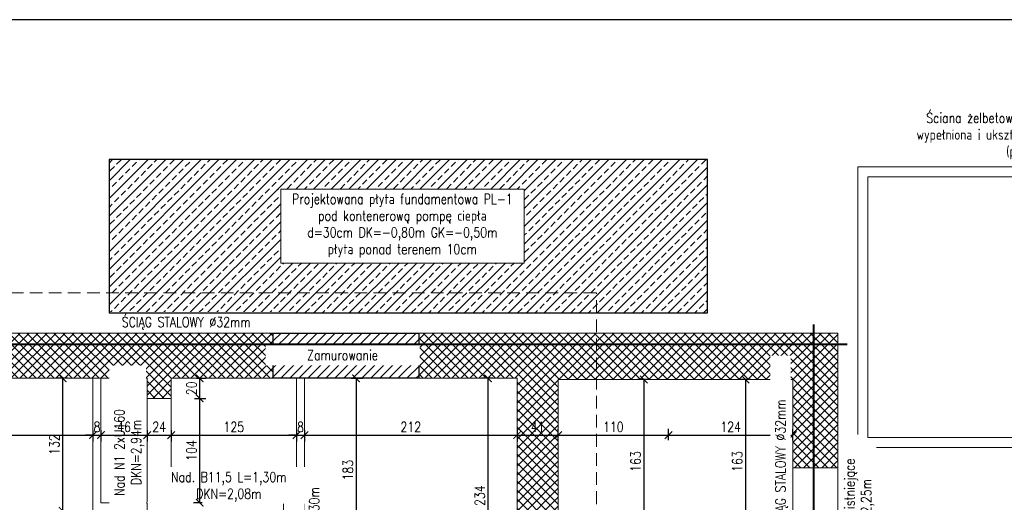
# Model space of a CAD drawing. Header units: millimetres. Extents: x 11984 to 50512, y -26688 to 13952.
# Tile 68 of 85: x 25644 to 26626, y 11200 to 11681. Entities that reach past the tile are written whole.
import ezdxf

# ---------------------------------------------------------------- set-up
doc = ezdxf.new("R2010")
doc.units = ezdxf.units.MM
doc.header["$MEASUREMENT"] = 0
doc.linetypes.add('HIDDEN', pattern=[9.525, 6.35, -3.175])
doc.layers.add('e-cad_opisy', color=7, linetype='Continuous')
doc.layers.add('e-cad_wypelnienia', color=254, linetype='Continuous')
for name, color, linetype, lineweight in [('e-cad_wymiary', 5, 'Continuous', 9), ('k-kreskowanie', 252, 'Continuous', 9), ('k-sciany', 4, 'Continuous', 30), ('k-widok', 1, 'Continuous', 20), ('k-wyburzenia', 215, 'PNEUMATIC2', 9), ('k-ściany działowe', 2, 'Continuous', 20), ('k-ściany istniejące', 190, 'Continuous', 18)]:
    doc.layers.add(name, color=color, linetype=linetype, lineweight=lineweight)
doc.styles.add('e-cad_1', font='simplex.shx', dxfattribs={"width": 0.8})
doc.linetypes.add('PNEUMATIC2', pattern='A,0.5,-0.25,["//",Standard,S=0.2,R=0,X=-0.1,Y=-0.1],-0.25', length=1)
doc.dimstyles.new('e-cad_1_50_[cm]', dxfattribs={"dimscale": 5, "dimtxt": 2, "dimasz": 1.5, "dimexe": 1.25, "dimexo": 0.625, "dimtad": 1, "dimdec": 0, "dimrnd": 0.1, "dimdsep": 46, "dimtxsty": 'e-cad_1', "dimblk": 'ARCHTICK', "dimcen": 1.5, "dimclrd": 256, "dimclre": 256, "dimclrt": 7, "dimadec": 0, "dimazin": 0, "dimtfac": 1, "dimtdec": 0, "dimtix": 1, "dimtmove": 0, "dimatfit": 0, "dimfxl": 0, "dimarcsym": 0})

# ---------------------------------------------------------------- blocks, each defined once
blk = doc.blocks.new('_ArchTick')
at = {"color": 0, "linetype": 'ByBlock', "const_width": 0.15}
blk.add_lwpolyline([(-0.5, -0.5), (0.5, 0.5)], dxfattribs=at)
blk = doc.blocks.new('*D365')
at = {"layer": 'Defpoints', "color": 0}
for p in [(25468.3, 11279.91), (25717.3, 11274.66), (25717.3, 11266.92)]:
    blk.add_point(p, dxfattribs=at)
at = {"layer": 'e-cad_wymiary', "lineweight": -2}
for p, q in [((25468.3, 11271.92), (25468.3, 11260.67)), ((25468.3, 11266.92), (25717.3, 11266.92)), ((25717.3, 11271.54), (25717.3, 11260.67))]:
    blk.add_line(p, q, dxfattribs=at)
at = {"layer": 'e-cad_wymiary', "lineweight": -2, "xscale": 7.5, "yscale": 7.5, "zscale": 7.5, "rotation": 180}
blk.add_blockref('_ArchTick', (25468.3, 11266.92), dxfattribs=at)
at = {"layer": 'e-cad_wymiary', "lineweight": -2, "xscale": 7.5, "yscale": 7.5, "zscale": 7.5}
blk.add_blockref('_ArchTick', (25717.3, 11266.92), dxfattribs=at)
at = {"layer": 'e-cad_wymiary', "color": 7, "insert": (25592.8, 11275.04), "char_height": 10, "attachment_point": 5, "style": 'e-cad_1'}
blk.add_mtext('249', dxfattribs=at)
blk = doc.blocks.new('*D366')
at = {"layer": 'Defpoints', "color": 0}
for p in [(25725.3, 11305.72), (25717.3, 11274.66), (25725.3, 11266.92)]:
    blk.add_point(p, dxfattribs=at)
at = {"layer": 'e-cad_wymiary', "lineweight": -2}
for p, q in [((25717.3, 11266.92), (25709.8, 11266.92)), ((25717.3, 11271.54), (25717.3, 11260.67)), ((25717.3, 11266.92), (25725.3, 11266.92)), ((25725.3, 11271.92), (25725.3, 11260.67)), ((25725.3, 11266.92), (25732.8, 11266.92))]:
    blk.add_line(p, q, dxfattribs=at)
at = {"layer": 'e-cad_wymiary', "lineweight": -2, "xscale": 7.5, "yscale": 7.5, "zscale": 7.5}
blk.add_blockref('_ArchTick', (25717.3, 11266.92), dxfattribs=at)
at = {"layer": 'e-cad_wymiary', "lineweight": -2, "xscale": 7.5, "yscale": 7.5, "zscale": 7.5, "rotation": 180}
blk.add_blockref('_ArchTick', (25725.3, 11266.92), dxfattribs=at)
at = {"layer": 'e-cad_wymiary', "color": 7, "insert": (25721.3, 11275.04), "char_height": 10, "attachment_point": 5, "style": 'e-cad_1'}
blk.add_mtext('8', dxfattribs=at)
blk = doc.blocks.new('*D367')
at = {"layer": 'Defpoints', "color": 0}
for p in [(25725.3, 11305.72), (25771.3, 11303.52), (25771.3, 11266.92)]:
    blk.add_point(p, dxfattribs=at)
at = {"layer": 'e-cad_wymiary', "lineweight": -2}
for p, q in [((25725.3, 11271.92), (25725.3, 11260.67)), ((25725.3, 11266.92), (25771.3, 11266.92)), ((25771.3, 11271.92), (25771.3, 11260.67))]:
    blk.add_line(p, q, dxfattribs=at)
at = {"layer": 'e-cad_wymiary', "lineweight": -2, "xscale": 7.5, "yscale": 7.5, "zscale": 7.5, "rotation": 180}
blk.add_blockref('_ArchTick', (25725.3, 11266.92), dxfattribs=at)
at = {"layer": 'e-cad_wymiary', "lineweight": -2, "xscale": 7.5, "yscale": 7.5, "zscale": 7.5}
blk.add_blockref('_ArchTick', (25771.3, 11266.92), dxfattribs=at)
at = {"layer": 'e-cad_wymiary', "color": 7, "insert": (25748.3, 11275.04), "char_height": 10, "attachment_point": 5, "style": 'e-cad_1'}
blk.add_mtext('46', dxfattribs=at)
blk = doc.blocks.new('*D368')
at = {"layer": 'Defpoints', "color": 0}
for p in [(25771.3, 11303.52), (25795.3, 11303.52), (25795.3, 11266.92)]:
    blk.add_point(p, dxfattribs=at)
at = {"layer": 'e-cad_wymiary', "lineweight": -2}
for p, q in [((25771.3, 11271.92), (25771.3, 11260.67)), ((25771.3, 11266.92), (25795.3, 11266.92)), ((25795.3, 11271.92), (25795.3, 11260.67))]:
    blk.add_line(p, q, dxfattribs=at)
at = {"layer": 'e-cad_wymiary', "lineweight": -2, "xscale": 7.5, "yscale": 7.5, "zscale": 7.5, "rotation": 180}
blk.add_blockref('_ArchTick', (25771.3, 11266.92), dxfattribs=at)
at = {"layer": 'e-cad_wymiary', "lineweight": -2, "xscale": 7.5, "yscale": 7.5, "zscale": 7.5}
blk.add_blockref('_ArchTick', (25795.3, 11266.92), dxfattribs=at)
at = {"layer": 'e-cad_wymiary', "color": 7, "insert": (25783.3, 11275.04), "char_height": 10, "attachment_point": 5, "style": 'e-cad_1'}
blk.add_mtext('24', dxfattribs=at)
blk = doc.blocks.new('*D369')
at = {"layer": 'Defpoints', "color": 0}
for p in [(25795.3, 11303.52), (25920.3, 11290.04), (25920.3, 11266.92)]:
    blk.add_point(p, dxfattribs=at)
at = {"layer": 'e-cad_wymiary', "lineweight": -2}
for p, q in [((25795.3, 11271.92), (25795.3, 11260.67)), ((25795.3, 11266.92), (25920.3, 11266.92)), ((25920.3, 11271.92), (25920.3, 11260.67))]:
    blk.add_line(p, q, dxfattribs=at)
at = {"layer": 'e-cad_wymiary', "lineweight": -2, "xscale": 7.5, "yscale": 7.5, "zscale": 7.5, "rotation": 180}
blk.add_blockref('_ArchTick', (25795.3, 11266.92), dxfattribs=at)
at = {"layer": 'e-cad_wymiary', "lineweight": -2, "xscale": 7.5, "yscale": 7.5, "zscale": 7.5}
blk.add_blockref('_ArchTick', (25920.3, 11266.92), dxfattribs=at)
at = {"layer": 'e-cad_wymiary', "color": 7, "insert": (25857.8, 11275.04), "char_height": 10, "attachment_point": 5, "style": 'e-cad_1'}
blk.add_mtext('125', dxfattribs=at)
blk = doc.blocks.new('*D370')
at = {"layer": 'Defpoints', "color": 0}
for p in [(25920.3, 11290.04), (25928.3, 11290.04), (25928.3, 11266.92)]:
    blk.add_point(p, dxfattribs=at)
at = {"layer": 'e-cad_wymiary', "lineweight": -2}
for p, q in [((25920.3, 11266.92), (25912.8, 11266.92)), ((25920.3, 11271.92), (25920.3, 11260.67)), ((25920.3, 11266.92), (25928.3, 11266.92)), ((25928.3, 11271.92), (25928.3, 11260.67)), ((25928.3, 11266.92), (25935.8, 11266.92))]:
    blk.add_line(p, q, dxfattribs=at)
at = {"layer": 'e-cad_wymiary', "lineweight": -2, "xscale": 7.5, "yscale": 7.5, "zscale": 7.5}
blk.add_blockref('_ArchTick', (25920.3, 11266.92), dxfattribs=at)
at = {"layer": 'e-cad_wymiary', "lineweight": -2, "xscale": 7.5, "yscale": 7.5, "zscale": 7.5, "rotation": 180}
blk.add_blockref('_ArchTick', (25928.3, 11266.92), dxfattribs=at)
at = {"layer": 'e-cad_wymiary', "color": 7, "insert": (25924.3, 11275.04), "char_height": 10, "attachment_point": 5, "style": 'e-cad_1'}
blk.add_mtext('8', dxfattribs=at)
blk = doc.blocks.new('*D371')
at = {"layer": 'Defpoints', "color": 0}
for p in [(25928.3, 11290.04), (26140.3, 11281.54), (26140.3, 11266.92)]:
    blk.add_point(p, dxfattribs=at)
at = {"layer": 'e-cad_wymiary', "lineweight": -2}
for p, q in [((25928.3, 11271.92), (25928.3, 11260.67)), ((25928.3, 11266.92), (26140.3, 11266.92)), ((26140.3, 11271.92), (26140.3, 11260.67))]:
    blk.add_line(p, q, dxfattribs=at)
at = {"layer": 'e-cad_wymiary', "lineweight": -2, "xscale": 7.5, "yscale": 7.5, "zscale": 7.5, "rotation": 180}
blk.add_blockref('_ArchTick', (25928.3, 11266.92), dxfattribs=at)
at = {"layer": 'e-cad_wymiary', "lineweight": -2, "xscale": 7.5, "yscale": 7.5, "zscale": 7.5}
blk.add_blockref('_ArchTick', (26140.3, 11266.92), dxfattribs=at)
at = {"layer": 'e-cad_wymiary', "color": 7, "insert": (26034.3, 11275.04), "char_height": 10, "attachment_point": 5, "style": 'e-cad_1'}
blk.add_mtext('212', dxfattribs=at)
blk = doc.blocks.new('*D372')
at = {"layer": 'Defpoints', "color": 0}
for p in [(26140.3, 11281.54), (26181.3, 11266.92), (26181.3, 11239.94)]:
    blk.add_point(p, dxfattribs=at)
at = {"layer": 'e-cad_wymiary', "lineweight": -2}
for p, q in [((26140.3, 11271.92), (26140.3, 11260.67)), ((26140.3, 11266.92), (26181.3, 11266.92)), ((26181.3, 11261.92), (26181.3, 11273.17))]:
    blk.add_line(p, q, dxfattribs=at)
at = {"layer": 'e-cad_wymiary', "lineweight": -2, "xscale": 7.5, "yscale": 7.5, "zscale": 7.5, "rotation": 180}
blk.add_blockref('_ArchTick', (26140.3, 11266.92), dxfattribs=at)
at = {"layer": 'e-cad_wymiary', "lineweight": -2, "xscale": 7.5, "yscale": 7.5, "zscale": 7.5}
blk.add_blockref('_ArchTick', (26181.3, 11266.92), dxfattribs=at)
at = {"layer": 'e-cad_wymiary', "color": 7, "insert": (26160.8, 11275.04), "char_height": 10, "attachment_point": 5, "style": 'e-cad_1'}
blk.add_mtext('41', dxfattribs=at)
blk = doc.blocks.new('*D373')
at = {"layer": 'Defpoints', "color": 0}
for p in [(26291.3, 11266.92), (26181.3, 11239.94), (26291.3, 11158.89)]:
    blk.add_point(p, dxfattribs=at)
at = {"layer": 'e-cad_wymiary', "lineweight": -2}
for p, q in [((26181.3, 11261.92), (26181.3, 11273.17)), ((26181.3, 11266.92), (26291.3, 11266.92)), ((26291.3, 11261.92), (26291.3, 11273.17))]:
    blk.add_line(p, q, dxfattribs=at)
at = {"layer": 'e-cad_wymiary', "lineweight": -2, "xscale": 7.5, "yscale": 7.5, "zscale": 7.5, "rotation": 180}
blk.add_blockref('_ArchTick', (26181.3, 11266.92), dxfattribs=at)
at = {"layer": 'e-cad_wymiary', "lineweight": -2, "xscale": 7.5, "yscale": 7.5, "zscale": 7.5}
blk.add_blockref('_ArchTick', (26291.3, 11266.92), dxfattribs=at)
at = {"layer": 'e-cad_wymiary', "color": 7, "insert": (26236.3, 11275.04), "char_height": 10, "attachment_point": 5, "style": 'e-cad_1'}
blk.add_mtext('110', dxfattribs=at)
blk = doc.blocks.new('*D374')
at = {"layer": 'Defpoints', "color": 0}
for p in [(26415.3, 11266.92), (26415.3, 11234.32), (26291.3, 11158.89)]:
    blk.add_point(p, dxfattribs=at)
at = {"layer": 'e-cad_wymiary', "lineweight": -2}
for p, q in [((26291.3, 11261.92), (26291.3, 11273.17)), ((26291.3, 11266.92), (26415.3, 11266.92)), ((26415.3, 11261.92), (26415.3, 11273.17))]:
    blk.add_line(p, q, dxfattribs=at)
at = {"layer": 'e-cad_wymiary', "lineweight": -2, "xscale": 7.5, "yscale": 7.5, "zscale": 7.5, "rotation": 180}
blk.add_blockref('_ArchTick', (26291.3, 11266.92), dxfattribs=at)
at = {"layer": 'e-cad_wymiary', "lineweight": -2, "xscale": 7.5, "yscale": 7.5, "zscale": 7.5}
blk.add_blockref('_ArchTick', (26415.3, 11266.92), dxfattribs=at)
at = {"layer": 'e-cad_wymiary', "color": 7, "insert": (26353.3, 11275.04), "char_height": 10, "attachment_point": 5, "style": 'e-cad_1'}
blk.add_mtext('124', dxfattribs=at)
blk = doc.blocks.new('*D381')
at = {"layer": 'Defpoints', "color": 0}
for p in [(25717.3, 11323.52), (25686.97, 11191.52), (25717.3, 11191.52)]:
    blk.add_point(p, dxfattribs=at)
at = {"layer": 'e-cad_wymiary', "lineweight": -2}
for p, q in [((25691.97, 11323.52), (25680.72, 11323.52)), ((25686.97, 11323.52), (25686.97, 11191.52)), ((25691.97, 11191.52), (25680.72, 11191.52))]:
    blk.add_line(p, q, dxfattribs=at)
at = {"layer": 'e-cad_wymiary', "lineweight": -2, "xscale": 7.5, "yscale": 7.5, "zscale": 7.5}
for p, rotation in [((25686.97, 11323.52), 90), ((25686.97, 11191.52), 270)]:
    blk.add_blockref('_ArchTick', p, dxfattribs=dict(at, rotation=rotation))
at = {"layer": 'e-cad_wymiary', "color": 7, "insert": (25678.85, 11257.52), "char_height": 10, "attachment_point": 5, "rotation": 90, "style": 'e-cad_1'}
blk.add_mtext('132', dxfattribs=at)
blk = doc.blocks.new('*D401')
at = {"layer": 'Defpoints', "color": 0}
for p in [(25817.57, 11323.52), (25795.3, 11303.52), (25823.67, 11303.52)]:
    blk.add_point(p, dxfattribs=at)
at = {"layer": 'e-cad_wymiary', "lineweight": -2}
for p, q in [((25820.7, 11323.52), (25829.92, 11323.52)), ((25823.67, 11323.52), (25823.67, 11303.52)), ((25818.67, 11303.52), (25829.92, 11303.52))]:
    blk.add_line(p, q, dxfattribs=at)
at = {"layer": 'e-cad_wymiary', "lineweight": -2, "xscale": 7.5, "yscale": 7.5, "zscale": 7.5}
for p, rotation in [((25823.67, 11323.52), 90), ((25823.67, 11303.52), 270)]:
    blk.add_blockref('_ArchTick', p, dxfattribs=dict(at, rotation=rotation))
at = {"layer": 'e-cad_wymiary', "color": 7, "insert": (25815.54, 11313.52), "char_height": 10, "attachment_point": 5, "rotation": 90, "style": 'e-cad_1'}
blk.add_mtext('20', dxfattribs=at)
blk = doc.blocks.new('*D402')
at = {"layer": 'Defpoints', "color": 0}
for p in [(25795.3, 11303.52), (25823.67, 11199.52), (25829.48, 11199.52)]:
    blk.add_point(p, dxfattribs=at)
at = {"layer": 'e-cad_wymiary', "lineweight": -2}
for p, q in [((25818.67, 11303.52), (25829.92, 11303.52)), ((25823.67, 11303.52), (25823.67, 11199.52)), ((25826.36, 11199.52), (25817.42, 11199.52))]:
    blk.add_line(p, q, dxfattribs=at)
at = {"layer": 'e-cad_wymiary', "lineweight": -2, "xscale": 7.5, "yscale": 7.5, "zscale": 7.5}
for p, rotation in [((25823.67, 11303.52), 90), ((25823.67, 11199.52), 270)]:
    blk.add_blockref('_ArchTick', p, dxfattribs=dict(at, rotation=rotation))
at = {"layer": 'e-cad_wymiary', "color": 7, "insert": (25815.54, 11251.52), "char_height": 10, "attachment_point": 5, "rotation": 90, "style": 'e-cad_1'}
blk.add_mtext('104', dxfattribs=at)
blk = doc.blocks.new('*D403')
at = {"layer": 'Defpoints', "color": 0}
for p in [(25957.35, 11323.52), (25928.3, 11140.52), (25979.76, 11140.52)]:
    blk.add_point(p, dxfattribs=at)
at = {"layer": 'e-cad_wymiary', "lineweight": -2}
for p, q in [((25974.76, 11323.52), (25986.01, 11323.52)), ((25979.76, 11323.52), (25979.76, 11140.52)), ((25974.76, 11140.52), (25986.01, 11140.52))]:
    blk.add_line(p, q, dxfattribs=at)
at = {"layer": 'e-cad_wymiary', "lineweight": -2, "xscale": 7.5, "yscale": 7.5, "zscale": 7.5}
for p, rotation in [((25979.76, 11323.52), 90), ((25979.76, 11140.52), 270)]:
    blk.add_blockref('_ArchTick', p, dxfattribs=dict(at, rotation=rotation))
at = {"layer": 'e-cad_wymiary', "color": 7, "insert": (25971.64, 11232.02), "char_height": 10, "attachment_point": 5, "rotation": 90, "style": 'e-cad_1'}
blk.add_mtext('183', dxfattribs=at)
blk = doc.blocks.new('*D415')
at = {"layer": 'Defpoints', "color": 0}
for p in [(26140.3, 11323.52), (26111.2, 11089.52), (26140.3, 11089.52)]:
    blk.add_point(p, dxfattribs=at)
at = {"layer": 'e-cad_wymiary', "lineweight": -2}
for p, q in [((26116.2, 11323.52), (26104.95, 11323.52)), ((26111.2, 11323.52), (26111.2, 11089.52)), ((26116.2, 11089.52), (26104.95, 11089.52))]:
    blk.add_line(p, q, dxfattribs=at)
at = {"layer": 'e-cad_wymiary', "lineweight": -2, "xscale": 7.5, "yscale": 7.5, "zscale": 7.5}
for p, rotation in [((26111.2, 11323.52), 90), ((26111.2, 11089.52), 270)]:
    blk.add_blockref('_ArchTick', p, dxfattribs=dict(at, rotation=rotation))
at = {"layer": 'e-cad_wymiary', "color": 7, "insert": (26103.07, 11206.52), "char_height": 10, "attachment_point": 5, "rotation": 90, "style": 'e-cad_1'}
blk.add_mtext('234', dxfattribs=at)
blk = doc.blocks.new('*D427')
at = {"layer": 'Defpoints', "color": 0}
for p in [(26287.37, 11322.32), (26266.66, 11158.89), (26291.3, 11158.89)]:
    blk.add_point(p, dxfattribs=at)
at = {"layer": 'e-cad_wymiary', "lineweight": -2}
for p, q in [((26271.66, 11322.32), (26260.41, 11322.32)), ((26266.66, 11322.32), (26266.66, 11158.89)), ((26271.66, 11158.89), (26260.41, 11158.89))]:
    blk.add_line(p, q, dxfattribs=at)
at = {"layer": 'e-cad_wymiary', "lineweight": -2, "xscale": 7.5, "yscale": 7.5, "zscale": 7.5}
for p, rotation in [((26266.66, 11322.32), 90), ((26266.66, 11158.89), 270)]:
    blk.add_blockref('_ArchTick', p, dxfattribs=dict(at, rotation=rotation))
at = {"layer": 'e-cad_wymiary', "color": 7, "insert": (26258.53, 11240.61), "char_height": 10, "attachment_point": 5, "rotation": 90, "style": 'e-cad_1'}
blk.add_mtext('163', dxfattribs=at)
blk = doc.blocks.new('*D431')
at = {"layer": 'Defpoints', "color": 0}
for p in [(26379.43, 11322.32), (26368.09, 11158.89), (26379.43, 11158.89)]:
    blk.add_point(p, dxfattribs=at)
at = {"layer": 'e-cad_wymiary', "lineweight": -2}
for p, q in [((26373.09, 11322.32), (26361.84, 11322.32)), ((26368.09, 11322.32), (26368.09, 11158.89)), ((26373.09, 11158.89), (26361.84, 11158.89))]:
    blk.add_line(p, q, dxfattribs=at)
at = {"layer": 'e-cad_wymiary', "lineweight": -2, "xscale": 7.5, "yscale": 7.5, "zscale": 7.5}
for p, rotation in [((26368.09, 11322.32), 90), ((26368.09, 11158.89), 270)]:
    blk.add_blockref('_ArchTick', p, dxfattribs=dict(at, rotation=rotation))
at = {"layer": 'e-cad_wymiary', "color": 7, "insert": (26359.96, 11240.61), "char_height": 10, "attachment_point": 5, "rotation": 90, "style": 'e-cad_1'}
blk.add_mtext('163', dxfattribs=at)

msp = doc.modelspace()

# ---------------------------------------------------------------- hatches: boundary and pattern name
at = {"layer": 'k-kreskowanie'}
h = msp.add_hatch(dxfattribs=at)
h.set_pattern_fill('ANSI37', color=256, scale=2, style=0)
h.set_pattern_definition([(45, (28373.457, -11648.78), (-4.490128, 4.490128), []), (135, (28373.457, -11648.78), (-4.490128, -4.490128), [])])
h.paths.add_polyline_path([(26042.3, 11323.52), (26042.3, 11368.7), (26128.21, 11368.7), (26219.37, 11368.7), (26219.37, 11322.32), (26181.3, 11322.32), (26181.3, 11005.43), (26148.3, 11005.43), (26148.3, 11018.43), (26140.3, 11018.43), (26140.3, 11323.52)])
h.paths.add_polyline_path([(25423.3, 11236.3), (25423.3, 11368.7), (25897.05, 11368.7), (25897.05, 11323.52), (25795.3, 11323.52), (25795.3, 11303.52), (25771.3, 11303.52), (25771.3, 11323.52), (25468.3, 11323.52), (25468.3, 11236.3), (25444.04, 11236.3)])
h.paths.add_polyline_path([(26219.37, 11368.7), (26460.3, 11368.7), (26460.3, 11234.32), (26415.3, 11234.32), (26415.3, 11322.32), (26219.37, 11322.32)])
h.paths.add_polyline_path([(26415.3, 11146.89), (26415.3, 11158.89), (26460.3, 11158.89), (26460.3, 11078.49), (26415.3, 11078.49)])
h.paths.add_polyline_path([(26168.06, 11112.71), (26153.54, 11112.71), (26153.54, 11127.71), (26168.06, 11127.71)], flags=24)
h.paths.add_polyline_path([(26168.06, 11267.54), (26153.54, 11267.54), (26153.54, 11282.54), (26168.06, 11282.54)], flags=24)
h.paths.add_polyline_path([(26446.78, 11112.71), (26428.82, 11112.71), (26428.82, 11127.71), (26446.78, 11127.71)], flags=24)
h = msp.add_hatch(dxfattribs=at)
h.set_pattern_fill('ANSI31', color=256, scale=2, angle=360, style=0)
h.set_pattern_definition([(405, (28373.457, -11648.78), (-4.490128, 4.490128), [])])
h.paths.add_polyline_path([(25897.05, 11368.7), (26038.21, 11368.7), (26042.3, 11368.7), (26042.3, 11323.52), (25897.05, 11323.52)])
h.paths.add_polyline_path([(26006.78, 11339.1), (25925.59, 11339.1), (25925.59, 11354.1), (26006.78, 11354.1)], flags=24)

# ---------------------------------------------------------------- linework, layer by layer
at = {"layer": 'e-cad_wymiary', "linetype": 'HIDDEN', "ltscale": 2, "const_width": 2}
msp.add_lwpolyline([(26435.99, 11377.2), (26435.99, 10776.11)], dxfattribs=at)
at = {"layer": 'k-sciany'}
for points in [[(25897.05, 11323.52), (25897.05, 11368.7)], [(25897.05, 11368.7), (26042.3, 11368.7)], [(26042.3, 11368.7), (26042.3, 11323.52)], [(26042.3, 11323.52), (25897.05, 11323.52)]]:
    msp.add_lwpolyline(points, dxfattribs=at)
at = {"layer": 'k-widok'}
for p, q in [((26415.3, 11158.89), (26415.3, 11234.32)), ((26460.3, 11158.89), (26460.3, 11234.32))]:
    msp.add_line(p, q, dxfattribs=at)
msp.add_lwpolyline([(26954.63, 11394.5), (26954.63, 11534.5), (26480.3, 11534.5), (26480.3, 10854.32), (27642.37, 10854.32), (27642.37, 11289.5), (27242.37, 11289.5), (27242.37, 11114.5), (26653.3, 11114.5), (26653.3, 11254.5), (27069.3, 11254.5), (27069.3, 11254.5), (26480.3, 11254.5)], dxfattribs=at)
at = {"layer": 'k-wyburzenia', "ltscale": 25}
for p, q in [((25771.3, 11303.52), (25771.3, 11200.32)), ((25795.3, 11303.52), (25795.3, 11200.32))]:
    msp.add_line(p, q, dxfattribs=at)
at = {"layer": 'k-ściany działowe'}
for points in [[(25717.3, 11323.52), (25717.3, 11191.52), (25771.3, 11191.52), (25771.3, 11199.52), (25725.3, 11199.52), (25725.3, 11323.52), (25717.3, 11323.52)], [(25920.3, 11323.52), (25920.3, 11199.52), (25907.22, 11199.52), (25907.22, 11191.52), (25920.3, 11191.52), (25920.3, 11186.52), (25928.3, 11186.52), (25928.3, 11323.52), (25920.3, 11323.52)]]:
    msp.add_lwpolyline(points, dxfattribs=at)
at = {"layer": 'k-ściany istniejące'}
for points in [[(25897.05, 11368.7), (25423.3, 11368.7)], [(26128.21, 11368.7), (26038.21, 11368.7)], [(26460.3, 11368.7), (26128.21, 11368.7)], [(26460.3, 11234.32), (26460.3, 11368.7)], [(25468.3, 11323.52), (25771.3, 11323.52)], [(25771.3, 11323.52), (25771.3, 11303.52), (25795.3, 11303.52), (25795.3, 11323.52)], [(25795.3, 11323.52), (25897.05, 11323.52)], [(26042.3, 11323.52), (26140.3, 11323.52)], [(26140.3, 11018.43), (26140.3, 11323.52)], [(26181.3, 11322.32), (26415.3, 11322.32)], [(26181.3, 11005.43), (26181.3, 11322.32)], [(26415.3, 11322.32), (26415.3, 11234.32)], [(26415.3, 11234.32), (26460.3, 11234.32)], [(26460.3, 11234.32), (26445.06, 11234.32)]]:
    msp.add_lwpolyline(points, dxfattribs=at)

# ---------------------------------------------------------------- texts
at = {"layer": 'e-cad_opisy', "linetype": 'Continuous', "char_height": 10, "attachment_point": 2, "style": 'e-cad_1', "bg_fill": 2}
for s, insert, width in [('Ściana żelbetowa gr. 10cm oporowa dla pochylni. Pochylnia wypełniona i ukształtowana z zastosowaniem gotowych kształtek (płytek lub kostki) betonowych. ', (26712.34, 11588.11), 389.7848), ('Projektowana płyta fundamentowa PL-1 pod kontenerową pompę ciepła\\Pd=30cm DK=-0,80m GK=-0,50m płyta ponad terenem 10cm', (26025.87, 11507.31), 238.8572)]:
    msp.add_mtext(s, dxfattribs=dict(at, insert=insert, width=width))

# ---------------------------------------------------------------- dimensions: what is measured, and where the dimension line sits
at = {"layer": 'e-cad_wymiary'}
for base, p1, p2, picture, middle in [((25686.97, 11191.52), (25717.3, 11323.52), (25717.3, 11191.52), '*D381', (25678.85, 11257.52)), ((25823.67, 11303.52), (25817.57, 11323.52), (25795.3, 11303.52), '*D401', (25815.54, 11313.52)), ((26111.2, 11089.52), (26140.3, 11323.52), (26140.3, 11089.52), '*D415', (26103.07, 11206.52)), ((26266.66, 11158.89), (26287.37, 11322.32), (26291.3, 11158.89), '*D427', (26258.53, 11240.61)), ((26368.09, 11158.89), (26379.43, 11322.32), (26379.43, 11158.89), '*D431', (26359.96, 11240.61))]:
    dim = msp.add_linear_dim(base=base, p1=p1, p2=p2, angle=90, dimstyle='e-cad_1_50_[cm]', dxfattribs=at)
    dim.commit()
    dim.dimension.update_dxf_attribs({"geometry": picture, "text_midpoint": middle})
for base, p1, p2, picture, middle in [((25725.3, 11266.92), (25717.3, 11274.66), (25725.3, 11305.72), '*D366', (25721.3, 11275.04)), ((25920.3, 11266.92), (25795.3, 11303.52), (25920.3, 11290.04), '*D369', (25857.8, 11275.04)), ((25928.3, 11266.92), (25920.3, 11290.04), (25928.3, 11290.04), '*D370', (25924.3, 11275.04)), ((26140.3, 11266.92), (25928.3, 11290.04), (26140.3, 11281.54), '*D371', (26034.3, 11275.04)), ((26181.3, 11266.92), (26140.3, 11281.54), (26181.3, 11239.94), '*D372', (26160.8, 11275.04)), ((26291.3, 11266.92), (26181.3, 11239.94), (26291.3, 11158.89), '*D373', (26236.3, 11275.04)), ((26415.3, 11266.92), (26291.3, 11158.89), (26415.3, 11234.32), '*D374', (26353.3, 11275.04))]:
    dim = msp.add_linear_dim(base=base, p1=p1, p2=p2, dimstyle='e-cad_1_50_[cm]', override={"dimtmove": 1}, dxfattribs=at)
    dim.commit()
    dim.dimension.update_dxf_attribs({"geometry": picture, "text_midpoint": middle})
dim = msp.add_linear_dim(base=(25717.3, 11266.92), p1=(25468.3, 11279.91), p2=(25717.3, 11274.66), dimstyle='e-cad_1_50_[cm]', dxfattribs=at)
dim.commit()
dim.dimension.update_dxf_attribs({"geometry": '*D365', "text_midpoint": (25592.8, 11275.04)})

# ---------------------------------------------------------------- next in the draw order: hatches: boundary and pattern name
at = {"layer": 'k-kreskowanie'}
h = msp.add_hatch(dxfattribs=at)
h.set_pattern_fill('ANSI33', color=256, scale=50, style=0)
h.paths.add_polyline_path([(25733.3, 11408.7), (25733.3, 11541.7), (26330.3, 11541.7), (26330.3, 11388.7), (26219.37, 11388.7), (26219.37, 11408.7)])
h.paths.add_polyline_path([(25904.66, 11438.47), (26147.49, 11438.47), (26147.49, 11512.26), (25904.66, 11512.26)], flags=16)
h.paths.add_polyline_path([(25733.3, 11388.7), (25733.3, 11408.7), (26219.37, 11408.7), (26219.37, 11388.7)])
h.paths.add_polyline_path([(26143.04, 11441.48), (25908.71, 11441.48), (25908.71, 11509.81), (26143.04, 11509.81)], flags=8)

# ---------------------------------------------------------------- next in the draw order: linework, layer by layer
at = {"layer": 'k-widok'}
msp.add_lwpolyline([(25904.66, 11512.26), (26147.49, 11512.26), (26147.49, 11438.47), (25904.66, 11438.47)], close=True, dxfattribs=at)

# ---------------------------------------------------------------- next in the draw order: texts
at = {"layer": 'e-cad_opisy', "linetype": 'Continuous', "char_height": 10, "width": 143.6031, "attachment_point": 2, "style": 'e-cad_1', "bg_fill": 2}
for s, insert in [('Zamurowanie ', (25966.19, 11351.6)), ('Nad. B11,5 L=1,30m\\PDKN=2,08m', (25852.78, 11230.12))]:
    msp.add_mtext(s, dxfattribs=dict(at, insert=insert))
at = {"layer": 'e-cad_opisy', "linetype": 'Continuous', "char_height": 10, "attachment_point": 2, "rotation": 90, "style": 'e-cad_1', "bg_fill": 2}
for s, insert, width in [('Nad N1 2xU160\\PDKN=2,94m', (25738.63, 11249.58), 163.1709), ('Nadproże istniejące\\PDKN=2,25m', (26466.91, 11190.57), 143.6031), ('Nad. B11,5 L=1,30m\\PDKN=2,08m', (25933, 11157.31), 143.6031)]:
    msp.add_mtext(s, dxfattribs=dict(at, insert=insert, width=width))

# ---------------------------------------------------------------- next in the draw order: linework, layer by layer
at = {"layer": 'e-cad_wymiary', "linetype": 'HIDDEN', "ltscale": 2, "const_width": 2}
msp.add_lwpolyline([(25414.74, 11357.42), (26469.62, 11357.42)], dxfattribs=at)
at = {"layer": 'e-cad_wypelnienia'}
msp.add_lwpolyline([(25209.96, 8811.05), (29264.96, 8811.05), (29264.96, 11681.05), (25209.96, 11681.05)], close=True, dxfattribs=at)
at = {"layer": 'k-widok'}
msp.add_lwpolyline([(26954.63, 11524.5), (26490.3, 11524.5), (26490.3, 11264.5), (27069.3, 11264.5), (27069.3, 11244.5), (26653.3, 11244.5)], dxfattribs=at)
at = {"layer": 'k-widok', "color": 4, "linetype": 'HIDDEN', "ltscale": 2}
msp.add_lwpolyline([(25383.3, 11408.7), (25383.3, 9699.58), (28458.44, 9699.58), (28458.44, 11414.5), (27622.37, 11414.5), (27622.37, 10874.32), (26219.37, 10874.32), (26219.37, 11408.7), (25383.3, 11408.7)], dxfattribs=at)

# ---------------------------------------------------------------- next in the draw order: dimensions: what is measured, and where the dimension line sits
at = {"layer": 'e-cad_wymiary'}
dim = msp.add_linear_dim(base=(25979.76, 11140.52), p1=(25957.35, 11323.52), p2=(25928.3, 11140.52), angle=90, dimstyle='e-cad_1_50_[cm]', dxfattribs=at)
dim.commit()
dim.dimension.update_dxf_attribs({"geometry": '*D403', "text_midpoint": (25971.64, 11232.02)})
for base, p1, p2, picture, middle in [((25771.3, 11266.92), (25725.3, 11305.72), (25771.3, 11303.52), '*D367', (25748.3, 11275.04)), ((25795.3, 11266.92), (25771.3, 11303.52), (25795.3, 11303.52), '*D368', (25783.3, 11275.04))]:
    dim = msp.add_linear_dim(base=base, p1=p1, p2=p2, dimstyle='e-cad_1_50_[cm]', override={"dimtmove": 1}, dxfattribs=at)
    dim.commit()
    dim.dimension.update_dxf_attribs({"geometry": picture, "text_midpoint": middle})
dim = msp.add_linear_dim(base=(25823.67, 11199.52), p1=(25795.3, 11303.52), p2=(25829.48, 11199.52), angle=90, dimstyle='e-cad_1_50_[cm]', override={"dimtmove": 1}, dxfattribs=at)
dim.commit()
dim.dimension.update_dxf_attribs({"geometry": '*D402', "text_midpoint": (25815.54, 11251.52)})

# ---------------------------------------------------------------- next in the draw order: texts
at = {"layer": 'e-cad_opisy', "linetype": 'Continuous', "insert": (25810.31, 11384.56), "char_height": 10, "width": 205.7718, "attachment_point": 2, "style": 'e-cad_1', "bg_fill": 2}
msp.add_mtext('ŚCIĄG STALOWY %%C32mm', dxfattribs=at)
at = {"layer": 'e-cad_opisy', "linetype": 'Continuous', "insert": (26398.04, 11238.31), "char_height": 10, "width": 205.7718, "attachment_point": 2, "rotation": 90, "style": 'e-cad_1', "bg_fill": 2}
msp.add_mtext('ŚCIĄG STALOWY %%C32mm', dxfattribs=at)

# ---------------------------------------------------------------- next in the draw order: linework, layer by layer
at = {"layer": 'k-sciany'}
msp.add_lwpolyline([(26330.3, 11541.7), (25733.3, 11541.7), (25733.3, 11388.7), (26330.3, 11388.7)], close=True, dxfattribs=at)

doc.saveas('drawing.dxf')
